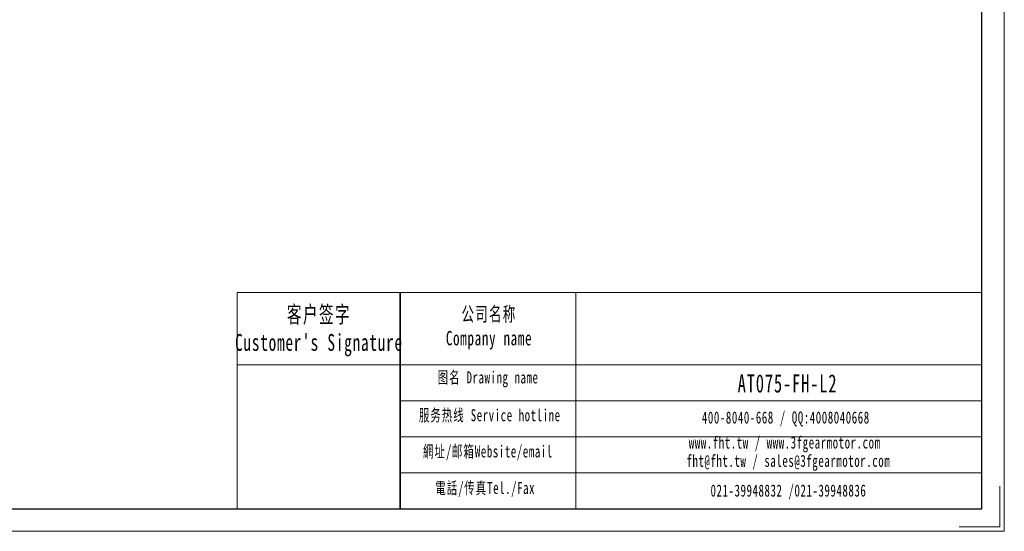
# Model space of a CAD drawing. Header units: millimetres. Extents: x -57 to 635, y -61 to 428.
# Tile 2 of 4: x 274 to 635, y -61 to 126. Entities that reach past the tile are written whole.
import ezdxf

# ---------------------------------------------------------------- set-up
doc = ezdxf.new("R2010")
doc.units = ezdxf.units.MM
doc.layers.get('0').update_dxf_attribs({"lineweight": 35})
for name, color, linetype, lineweight in [('7标注层', 4, 'Continuous', 18), ('SLD-0', 7, 'Continuous', 18), ('图框_外框线', 7, 'Continuous', 18)]:
    doc.layers.add(name, color=color, linetype=linetype, lineweight=lineweight)
doc.styles.add('标准', font='txt', dxfattribs={"width": 0.667})

msp = doc.modelspace()

# ---------------------------------------------------------------- linework, layer by layer
msp.add_line((413.7708, 26.4813), (413.7708, -52.595))
at = {"layer": '7标注层', "color": 0}
msp.add_line((354.12, 26.4813), (354.12, -52.5815), dxfattribs=at)
at = {"layer": '图框_外框线'}
for p, q in [((354.12, 26.4813), (413.7708, 26.4813)), ((413.7708, 26.4813), (413.7708, -52.5815)), ((413.7708, 26.4813), (626.741, 26.4813)), ((478.0404, 26.4813), (478.0404, -52.5815)), ((354.12, 0.098), (413.7708, 0.098)), ((413.7708, 0.098), (626.741, 0.098)), ((413.7708, -13.0936), (626.741, -13.0936)), ((413.7708, -26.2853), (626.741, -26.2853)), ((413.7708, -39.477), (626.741, -39.477))]:
    msp.add_line(p, q, dxfattribs=at)
at = {"layer": '图框_外框线', "color": 3}
msp.add_lwpolyline([(-56.8203, -60.8171), (634.9767, -60.8171), (634.9767, 428.3822), (-56.8203, 428.3822)], close=True, dxfattribs=at)
at = {"layer": '图框_外框线', "color": 3, "lineweight": 25}
msp.add_lwpolyline([(-15.6419, -52.5815), (626.741, -52.5815), (626.741, 420.1465), (-15.6419, 420.1465)], close=True, dxfattribs=at)
at = {"layer": '图框_外框线', "color": 3}
msp.add_lwpolyline([(633.3296, -44.3458), (633.3296, -59.17), (618.5054, -59.17)], dxfattribs=at)

# ---------------------------------------------------------------- texts
at = {"layer": 'SLD-0', "color": 1, "attachment_point": 2, "style": '标准'}
for s, insert, char_height, width in [("\\T1.1;客户签字\\PCustomer's Signature", (384.0482, 21.6003), 6.156108, 76.582621), ('\\T1.1;公司名称\\PCompany name', (446.3132, 21.2735), 5.276664, 68.316326), ('\\T1.1;图名 Drawing name', (445.9525, -2.3337), 4.39722, 56.234661), ('\\T1.1;\\pxt5.83333;{\\H1.2608x;\\C256;AT075-FH-L2}', (555.5986, -3.3955), 5.276664, 44.800954), ('\\T1.1;服务热线 Service hotline', (446.5761, -16.1606), 4.39722, 62.650815), ('\\T1.1;400-8040-668 / QQ:4008040668', (554.9692, -17.0008), 4.39722, 128.026865), ('\\T1.1;網址/邮箱Website/email', (445.8914, -29.4088), 4.39722, 65.213601), ('\\T1.1;www.fht.tw / www.3fgearmotor.com ', (554.5638, -26.1597), 4.39722, 128.170988), ('\\T1.1;\\pxt12;fht@fht.tw / sales@3fgearmotor.com ', (555.9039, -32.8555), 4.39722, 128.170988), ('\\T1.1;電話/传真Tel./Fax', (444.9062, -42.7602), 4.39722, 65.99793), ('\\T1.1;021-39948832 /021-39948836 ', (555.9499, -43.7216), 4.39722, 97.868245)]:
    msp.add_mtext(s, dxfattribs=dict(at, insert=insert, char_height=char_height, width=width))

doc.saveas('drawing.dxf')
